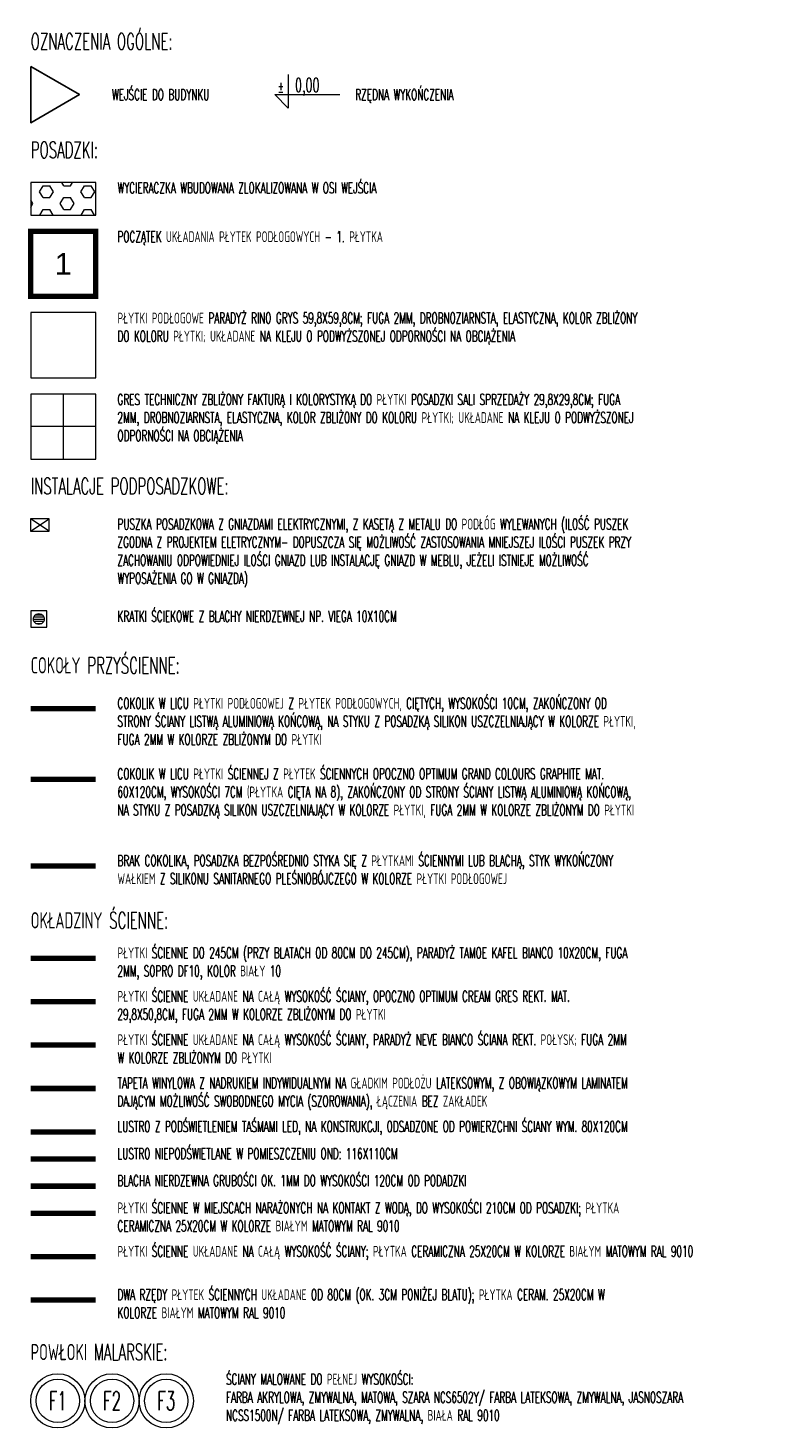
# Model space of a CAD drawing. Header units: millimetres. Extents: x -2074 to 12588, y -3630 to 101167.
# Tile 81 of 256: x 3463 to 4155, y -2180 to -890. Entities that reach past the tile are written whole.
import ezdxf
from ezdxf.enums import TextEntityAlignment as Align

# ---------------------------------------------------------------- set-up
doc = ezdxf.new("R2010")
doc.units = ezdxf.units.MM
doc.linetypes.add('CONTINOUS', pattern=[0])
doc.linetypes.add('DASH', pattern=[0.75, 0.5, -0.25])
for name, color, linetype, lineweight in [('SelinAr_BUD_opisy', 7, 'Continuous', 20), ('SelinAr_BUD_posadzka', 7, 'Continuous', 20), ('SelinAr_BUD_posadzka cokoły', 5, 'Continuous', 18), ('SelinAr_BUD_posadzka kasety elektryczne', 1, 'Continuous', 18), ('SelinAr_BUD_posadzka okładziny ścienne', 5, 'Continuous', 20), ('SelinAr_BUD_posadzka wpusty', 150, 'KANAL_SANIT', 18), ('SelinAr_BUD_wymiary', 7, 'Continuous', 18), ('SelinAr_BUD_ściany', 7, 'Continuous', 25)]:
    doc.layers.add(name, color=color, linetype=linetype, lineweight=lineweight)
doc.styles.add('A-SIMPLEX-F07', font='simplex.shx', dxfattribs={"width": 0.7})
doc.styles.get("Standard").update_dxf_attribs({"font": 'arial.ttf'})
doc.styles.add('style1', font='romans.shx', dxfattribs={"width": 0.6})
doc.linetypes.add('_EL_VEDENI_NN_NADZ', pattern='A,0.39,-0.59,[109,cadkon.shx,S=0.2,R=0,X=0,Y=0],-1.97,0.39,-0.39', length=3.73)
doc.linetypes.add('KANAL_SANIT', pattern='A,12.7,-5.08,["KS",Standard,S=2.54,R=0,X=-2.54,Y=-1.27],-5.08', length=22.86)

# ---------------------------------------------------------------- blocks, each defined once
blk = doc.blocks.new('K')
for p, q in [((14863.1, -7724.8), (14863.1, -7709.8)), ((14863.1, -7709.8), (14878.1, -7709.8)), ((14866.3, -7714.8), (14865.8, -7716)), ((14867.1, -7713.8), (14866.3, -7714.8)), ((14868.1, -7713), (14867.1, -7713.8)), ((14869.3, -7712.5), (14868.1, -7713)), ((14870.6, -7712.3), (14869.3, -7712.5)), ((14871.9, -7712.5), (14870.6, -7712.3)), ((14873.1, -7713), (14871.9, -7712.5)), ((14874.1, -7713.8), (14873.1, -7713)), ((14874.9, -7714.8), (14874.1, -7713.8)), ((14875.4, -7716), (14874.9, -7714.8)), ((14878.1, -7709.8), (14878.1, -7724.8)), ((14878.1, -7724.8), (14863.1, -7724.8)), ((14865.8, -7716), (14865.6, -7717.3)), ((14865.6, -7717.3), (14865.8, -7718.6)), ((14865.8, -7718.6), (14866.3, -7719.8)), ((14866.3, -7719.8), (14867.1, -7720.9)), ((14867.1, -7720.9), (14868.1, -7721.7)), ((14868.1, -7721.7), (14869.3, -7722.2)), ((14869.3, -7722.2), (14870.6, -7722.3)), ((14870.6, -7722.3), (14871.9, -7722.2)), ((14871.9, -7722.2), (14873.1, -7721.7)), ((14873.1, -7721.7), (14874.1, -7720.9)), ((14874.1, -7720.9), (14874.9, -7719.8)), ((14874.9, -7719.8), (14875.4, -7718.6)), ((14875.6, -7717.3), (14875.4, -7716)), ((14875.4, -7718.6), (14875.6, -7717.3))]:
    blk.add_line(p, q)
for points in [[(14866.1, -7715.3), (14875.1, -7715.3)], [(14867.7, -7713.3), (14873.5, -7713.3)], [(14865.6, -7717.3), (14875.6, -7717.3)], [(14866.1, -7719.3), (14875.1, -7719.3)], [(14867.7, -7721.3), (14873.5, -7721.3)]]:
    blk.add_lwpolyline(points)
blk = doc.blocks.new('DASDADA')
for p, q in [((10034.7, 95285.5), (10017.7, 95285.5)), ((10017.7, 95285.5), (10017.7, 95274)), ((10034.7, 95274), (10034.7, 95285.5)), ((10017.7, 95274), (10034.7, 95274))]:
    blk.add_line(p, q)
for points in [[(10017.7, 95274), (10034.7, 95285.5)], [(10034.7, 95274), (10017.7, 95285.5)]]:
    blk.add_lwpolyline(points)
blk = doc.blocks.new('kota')
for p, q in [((0, 61.7), (0, 0)), ((-24.8, 24.8), (95.2, 24.8)), ((0, 0), (-24.8, 24.8))]:
    blk.add_line(p, q)
at = {"style": 'A-SIMPLEX-F07', "width": 0.7, "flags": 4}
for tag, height, p in [('+', 20, (-19.1, 57.2)), ('0.00', 25, (12.7, 59.2))]:
    blk.add_attdef(tag, text='', height=height, dxfattribs=at).set_placement(p, align=Align.TOP_LEFT)

msp = doc.modelspace()

# ---------------------------------------------------------------- hatches: boundary and pattern name
at = {"layer": 'SelinAr_BUD_posadzka'}
h = msp.add_hatch(dxfattribs=at)
h.set_pattern_fill('HEX', color=256, scale=2)
h.set_pattern_definition([(0, (-41443.12, 1351.413), (0, 10.9985226), [6.35, -12.7]), (120, (-41443.12, 1351.413), (-9.525, -5.4992613), [6.35, -12.7]), (60, (-41436.77, 1351.413), (-9.525, 5.4992613), [6.35, -12.7])])
h.paths.add_polyline_path([(3525.372, -1032.25), (3465.372, -1032.25), (3465.372, -1062.25), (3525.372, -1062.25)])

# ---------------------------------------------------------------- linework, layer by layer
for points in [[(3465.372, -1062.25), (3525.372, -1062.25), (3525.372, -1032.25), (3465.372, -1032.25)], [(3465.372, -1212.25), (3525.372, -1212.25), (3525.372, -1152.25), (3465.372, -1152.25)], [(3465.372, -1287.25), (3525.372, -1287.25), (3525.372, -1227.25), (3465.372, -1227.25)]]:
    msp.add_lwpolyline(points, close=True, dxfattribs=at)
at = {"layer": 'SelinAr_BUD_posadzka', "linetype": 'DASH', "ltscale": 20, "const_width": 5}
msp.add_lwpolyline([(3465.372, -1077.25), (3525.372, -1077.25), (3525.372, -1137.25), (3465.372, -1137.25)], close=True, dxfattribs=at)
at = {"layer": 'SelinAr_BUD_posadzka', "linetype": 'CONTINOUS'}
for points in [[(3495.372, -1227.25), (3495.372, -1287.25)], [(3525.372, -1257.25), (3465.372, -1257.25)]]:
    msp.add_lwpolyline(points, dxfattribs=at)
at = {"layer": 'SelinAr_BUD_posadzka cokoły', "linetype": 'CONTINOUS', "ltscale": 20, "const_width": 5}
msp.add_lwpolyline([(3525.372, -1517.25), (3465.372, -1517.25)], dxfattribs=at)
at = {"layer": 'SelinAr_BUD_posadzka cokoły', "linetype": '_EL_VEDENI_NN_NADZ', "ltscale": 3, "const_width": 5}
msp.add_lwpolyline([(3525.372, -1582.25), (3465.372, -1582.25)], dxfattribs=at)
at = {"layer": 'SelinAr_BUD_posadzka cokoły', "linetype": 'DASH', "ltscale": 50, "const_width": 5}
msp.add_lwpolyline([(3525.372, -1662.25), (3465.372, -1662.25)], dxfattribs=at)
at = {"layer": 'SelinAr_BUD_posadzka okładziny ścienne', "color": 1, "linetype": 'CONTINOUS', "ltscale": 0.2, "const_width": 5}
msp.add_lwpolyline([(3525.372, -1747.25), (3465.372, -1747.25)], dxfattribs=at)
at = {"layer": 'SelinAr_BUD_posadzka okładziny ścienne', "color": 30, "linetype": 'CONTINOUS', "ltscale": 0.2, "const_width": 5}
msp.add_lwpolyline([(3525.372, -1787.25), (3465.372, -1787.25)], dxfattribs=at)
at = {"layer": 'SelinAr_BUD_posadzka okładziny ścienne', "color": 244, "linetype": 'CONTINOUS', "ltscale": 0.2, "const_width": 5}
msp.add_lwpolyline([(3525.372, -1827.25), (3465.372, -1827.25)], dxfattribs=at)
at = {"layer": 'SelinAr_BUD_posadzka okładziny ścienne', "color": 114, "linetype": 'CONTINOUS', "ltscale": 0.2, "const_width": 5}
msp.add_lwpolyline([(3525.372, -1867.25), (3465.372, -1867.25)], dxfattribs=at)
at = {"layer": 'SelinAr_BUD_posadzka okładziny ścienne', "color": 4, "linetype": 'CONTINOUS', "ltscale": 0.2, "const_width": 5}
msp.add_lwpolyline([(3525.372, -1907.25), (3465.372, -1907.25)], dxfattribs=at)
at = {"layer": 'SelinAr_BUD_posadzka okładziny ścienne', "color": 140, "linetype": 'CONTINOUS', "ltscale": 0.2, "const_width": 5}
msp.add_lwpolyline([(3525.372, -1932.25), (3465.372, -1932.25)], dxfattribs=at)
at = {"layer": 'SelinAr_BUD_posadzka okładziny ścienne', "color": 212, "linetype": 'CONTINOUS', "ltscale": 0.2, "const_width": 5}
msp.add_lwpolyline([(3525.372, -1957.25), (3465.372, -1957.25)], dxfattribs=at)
at = {"layer": 'SelinAr_BUD_posadzka okładziny ścienne', "color": 3, "linetype": 'CONTINOUS', "ltscale": 0.2, "const_width": 5}
msp.add_lwpolyline([(3525.372, -1982.25), (3465.372, -1982.25)], dxfattribs=at)
at = {"layer": 'SelinAr_BUD_posadzka okładziny ścienne', "color": 55, "linetype": 'CONTINOUS', "ltscale": 0.2, "const_width": 5}
msp.add_lwpolyline([(3525.372, -2022.25), (3465.372, -2022.25)], dxfattribs=at)
at = {"layer": 'SelinAr_BUD_posadzka okładziny ścienne', "color": 32, "linetype": 'CONTINOUS', "ltscale": 0.2, "const_width": 5}
msp.add_lwpolyline([(3525.372, -2062.25), (3465.372, -2062.25)], dxfattribs=at)
at = {"layer": 'SelinAr_BUD_posadzka okładziny ścienne'}
for centre, radius in [((3490.372, -2155.119), 25), ((3490.372, -2155.119), 20), ((3540.372, -2155.119), 25), ((3540.372, -2155.119), 20), ((3590.372, -2155.119), 25), ((3590.372, -2155.119), 20)]:
    msp.add_circle(centre, radius, dxfattribs=at)
at = {"layer": 'SelinAr_BUD_ściany'}
msp.add_lwpolyline([(3465.341, -925.297), (3465.341, -977.259), (3510.341, -951.278)], close=True, dxfattribs=at)

# ---------------------------------------------------------------- block references
at = {"layer": 'SelinAr_BUD_posadzka kasety elektryczne'}
msp.add_blockref('DASDADA', (-6552.383, -96627.619), dxfattribs=at)
at = {"layer": 'SelinAr_BUD_posadzka wpusty', "xscale": -1, "rotation": 180}
msp.add_blockref('K', (-11397.72, -9151.942), dxfattribs=at)
at = {"layer": 'SelinAr_BUD_wymiary'}
ref = msp.add_blockref('kota', (3702.74, -963.677), dxfattribs=dict(at, xscale=0.5, yscale=0.5, zscale=0.5))
ref.add_attrib('0.00', '0,00', dxfattribs={"layer": '0', "height": 12.5, "style": 'style1', "width": 0.6}).set_placement((3709.089, -936.219), align=Align.TOP_LEFT)
ref.add_attrib('+', '%%P', dxfattribs={"layer": '0', "height": 10, "style": 'style1', "width": 0.6}).set_placement((3693.184, -938.977), align=Align.TOP_LEFT)

# ---------------------------------------------------------------- texts
at = {"layer": 'SelinAr_BUD_opisy', "ltscale": 0.2, "style": 'style1', "width": 0.6}
for s, height, p in [('OZNACZENIA OGÓLNE:', 15, (3465.357, -902.259)), ('WEJŚCIE DO BUDYNKU', 10, (3540.341, -951.278)), ('RZĘDNA WYKOŃCZENIA', 10, (3764.615, -951.278)), ('POSADZKI:', 15, (3465.372, -1002.25)), ('INSTALACJE PODPOSADZKOWE:', 15, (3465.372, -1312.111)), ('COKOŁY PRZYŚCIENNE:', 15, (3465.372, -1477.25)), ('OKŁADZINY ŚCIENNE:', 15, (3465.372, -1712.25)), ('POWŁOKI MALARSKIE:', 15, (3465.375, -2110.119))]:
    msp.add_text(s, height=height, dxfattribs=at).set_placement(p, align=Align.MIDDLE_LEFT)
at = {"layer": 'SelinAr_BUD_opisy', "char_height": 10, "attachment_point": 1}
for s, insert, width in [('{\\Fromans|c238;\\W0.6;WYCIERACZKA WBUDOWANA ZLOKALIZOWANA W OSI WEJŚCIA}', (3545.372, -1032.25), 412.84413), ('{\\Fromans|c238;\\W0.6;POCZĄTEK UKŁADANIA PŁYTEK PODŁOGOWYCH - 1. PŁYTKA}', (3545.372, -1077.25), 519.96634), ('{\\Fromans|c238;\\W0.6;PŁYTKI PODŁOGOWE PARADYŻ RINO GRYS 59,8X59,8CM; FUGA 2MM, DROBNOZIARNSTA, ELASTYCZNA, KOLOR ZBLIŻONY DO KOLORU PŁYTKI; UKŁADANE NA KLEJU O PODWYŻSZONEJ ODPORNOŚCI NA OBCIĄŻENIA}', (3545.372, -1152.25), 519.96634), ('{\\Fromans|c238;\\W0.6;GRES TECHNICZNY ZBLIŻONY FAKTURĄ I KOLORYSTYKĄ DO PŁYTKI POSADZKI SALI SPRZEDAŻY 29,8X29,8CM; FUGA 2MM, DROBNOZIARNSTA, ELASTYCZNA, KOLOR ZBLIŻONY DO KOLORU PŁYTKI; UKŁADANE NA KLEJU O PODWYŻSZONEJ ODPORNOŚCI NA OBCIĄŻENIA}', (3545.372, -1227.25), 519.96634), ('{\\Fromans|c238;\\W0.6;PUSZKA POSADZKOWA Z GNIAZDAMI ELEKTRYCZNYMI, Z KASETĄ Z METALU DO PODŁÓG WYLEWANYCH (ILOŚĆ PUSZEK ZGODNA Z PROJEKTEM ELETRYCZNYM- DOPUSZCZA SIĘ MOŻLIWOŚĆ ZASTOSOWANIA MNIEJSZEJ ILOŚCI PUSZEK PRZY ZACHOWANIU ODPOWIEDNIEJ ILOŚCI GNIAZD LUB INSTALACJĘ GNIAZD W MEBLU, JEŻELI ISTNIEJE MOŻLIWOŚĆ WYPOSAŻENIA GO W GNIAZDA)}', (3545.372, -1342.111), 519.96634), ('{\\Fromans|c238;\\W0.6;KRATKI ŚCIEKOWE Z BLACHY NIERDZEWNEJ NP. VIEGA 10X10CM}', (3545.372, -1427.111), 519.96634), ('{\\Fromans|c238;\\W0.6;COKOLIK W LICU PŁYTKI PODŁOGOWEJ Z PŁYTEK PODŁOGOWYCH, CIĘTYCH, WYSOKOŚCI 10CM, ZAKOŃCZONY OD STRONY ŚCIANY LISTWĄ ALUMINIOWĄ KOŃCOWĄ, NA STYKU Z POSADZKĄ SILIKON USZCZELNIAJĄCY W KOLORZE PŁYTKI, FUGA 2MM W KOLORZE ZBLIŻONYM DO PŁYTKI}', (3545.372, -1507.25), 519.96634), ('{\\Fromans|c238;\\W0.6;COKOLIK W LICU PŁYTKI ŚCIENNEJ Z PŁYTEK ŚCIENNYCH OPOCZNO OPTIMUM GRAND COLOURS GRAPHITE MAT. 60X120CM, WYSOKOŚCI 7CM (PŁYTKA CIĘTA NA 8), ZAKOŃCZONY OD STRONY ŚCIANY LISTWĄ ALUMINIOWĄ KOŃCOWĄ, NA STYKU Z POSADZKĄ SILIKON USZCZELNIAJĄCY W KOLORZE PŁYTKI, FUGA 2MM W KOLORZE ZBLIŻONYM DO PŁYTKI}', (3545.372, -1572.25), 519.96634), ('{\\Fromans|c238;\\W0.6;BRAK COKOLIKA, POSADZKA BEZPOŚREDNIO STYKA SIĘ Z PŁYTKAMI ŚCIENNYMI LUB BLACHĄ, STYK WYKOŃCZONY WAŁKIEM Z SILIKONU SANITARNEGO PLEŚNIOBÓJCZEGO W KOLORZE PŁYTKI PODŁOGOWEJ}', (3545.372, -1652.25), 519.96634), ('{\\Fromans|c238;\\W0.6;ŚCIANY MALOWANE DO PEŁNEJ WYSOKOŚCI:\\PFARBA AKRYLOWA, ZMYWALNA, MATOWA, SZARA NCS6502Y/ FARBA LATEKSOWA, ZMYWALNA, JASNOSZARA NCSS1500N/ FARBA LATEKSOWA, ZMYWALNA, BIAŁA RAL 9010}', (3645.372, -2130.119), 477.19009)]:
    msp.add_mtext(s, dxfattribs=dict(at, insert=insert, width=width))
at = {"layer": 'SelinAr_BUD_opisy', "ltscale": 0.2, "char_height": 10, "attachment_point": 1, "style": 'style1'}
for s, insert, width in [('PŁYTKI ŚCIENNE DO 245CM (PRZY BLATACH OD 80CM DO 245CM), PARADYŻ TAMOE KAFEL BIANCO 10X20CM, FUGA 2MM, SOPRO DF10, KOLOR BIAŁY 10', (3545.372, -1737.25), 521.28608), ('PŁYTKI ŚCIENNE UKŁADANE NA CAŁĄ WYSOKOŚĆ ŚCIANY, OPOCZNO OPTIMUM CREAM GRES REKT. MAT. \\P29,8X50,8CM, FUGA 2MM W KOLORZE ZBLIŻONYM DO PŁYTKI', (3545.372, -1777.25), 526.78638), ('PŁYTKI ŚCIENNE UKŁADANE NA CAŁĄ WYSOKOŚĆ ŚCIANY, PARADYŻ NEVE BIANCO ŚCIANA REKT. POŁYSK; FUGA 2MM W KOLORZE ZBLIŻONYM DO PŁYTKI', (3545.372, -1817.25), 519.60281), ('TAPETA WINYLOWA Z NADRUKIEM INDYWIDUALNYM NA GŁADKIM PODŁOŻU LATEKSOWYM, Z OBOWIĄZKOWYM LAMINATEM DAJĄCYM MOŻLIWOŚĆ SWOBODNEGO MYCIA (SZOROWANIA), ŁĄCZENIA BEZ ZAKŁADEK', (3545.372, -1857.25), 533.01089), ('LUSTRO Z PODŚWIETLENIEM TAŚMAMI LED, NA KONSTRUKCJI, ODSADZONE OD POWIERZCHNI ŚCIANY WYM. 80X120CM', (3545.372, -1897.25), 623.3989), ('LUSTRO NIEPODŚWIETLANE W POMIESZCZENIU OND: 116X110CM ', (3545.372, -1922.25), 413.53843), ('BLACHA NIERDZEWNA GRUBOŚCI OK. 1MM DO WYSOKOŚCI 120CM OD PODADZKI', (3545.372, -1947.25), 520), ('PŁYTKI ŚCIENNE W MIEJSCACH NARAŻONYCH NA KONTAKT Z WODĄ, DO WYSOKOŚCI 210CM OD POSADZKI; PŁYTKA CERAMICZNA 25X20CM W KOLORZE BIAŁYM MATOWYM RAL 9010', (3545.372, -1972.25), 533.01606), ('PŁYTKI ŚCIENNE UKŁADANE NA CAŁĄ WYSOKOŚĆ ŚCIANY; PŁYTKA CERAMICZNA 25X20CM W KOLORZE BIAŁYM MATOWYM RAL 9010', (3545.372, -2012.25), 529.44074), ('DWA RZĘDY PŁYTEK ŚCIENNYCH UKŁADANE OD 80CM (OK. 3CM PONIŻEJ BLATU); PŁYTKA CERAM. 25X20CM W KOLORZE BIAŁYM MATOWYM RAL 9010', (3545.372, -2052.25), 508.88232)]:
    msp.add_mtext(s, dxfattribs=dict(at, insert=insert, width=width))
at = {"layer": 'SelinAr_BUD_posadzka', "linetype": 'DASH', "ltscale": 20, "insert": (3495.372, -1107.25), "char_height": 20, "width": 17.98637, "attachment_point": 5}
msp.add_mtext('1', dxfattribs=at)
at = {"layer": 'SelinAr_BUD_posadzka okładziny ścienne', "ltscale": 0.2, "char_height": 17, "width": 31.37962, "attachment_point": 5, "style": 'style1'}
for s, insert in [('F1', (3490.372, -2155.119)), ('F2', (3540.372, -2155.119)), ('F3', (3590.372, -2155.119))]:
    msp.add_mtext(s, dxfattribs=dict(at, insert=insert))

doc.saveas('drawing.dxf')
